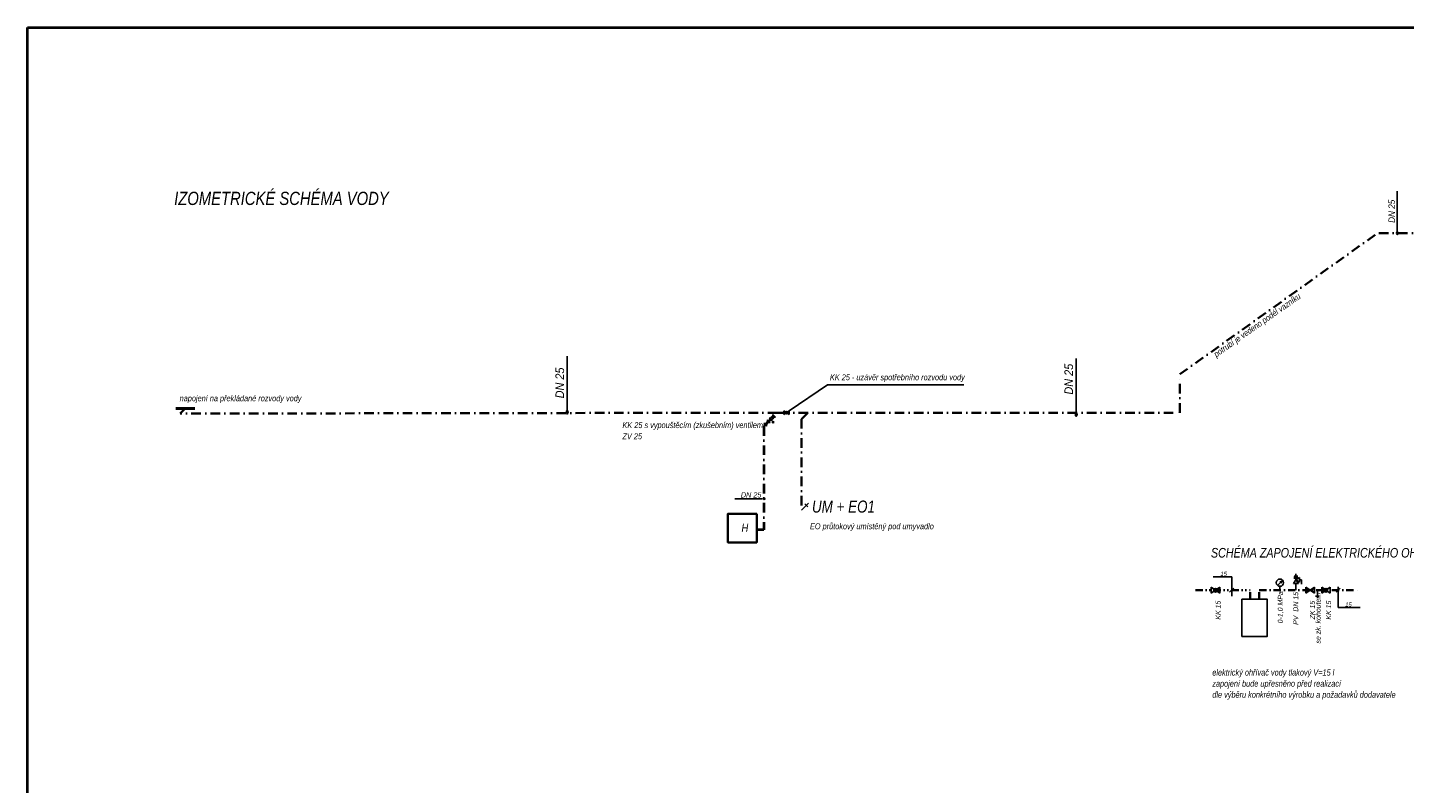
# Model space of a CAD drawing. Header units: millimetres. Extents: x 6491141 to 6692158, y 1846388 to 1929513.
# Tile 27 of 245: x 6559604 to 6588277, y 1862138 to 1877888. Entities that reach past the tile are written whole.
import ezdxf

# ---------------------------------------------------------------- set-up
doc = ezdxf.new("R2010")
doc.units = ezdxf.units.MM
for name, pattern in [('CONTINOUS', [0]), ('DĚLICÍ', [1.25, 0.5, -0.25, 0, -0.25, 0, -0.25]), ('ČERCHOVANÁ', [1, 0.5, -0.25, 0, -0.25])]:
    doc.linetypes.add(name, pattern=pattern)
for name, color, linetype, lineweight in [('LEGENDA', 7, 'Continuous', 0), ('plyn_popis', 7, 'Continuous', 18), ('ZTI-POŽÁRNÍ', 200, 'ČERCHOVANÁ', 35), ('ZTI-VODA STUDENÁ', 170, 'ČERCHOVANÁ', 35), ('ZTI-VODA TEPLÁ', 10, 'DĚLICÍ', 35), ('ZTI-Zařizovací předměty-popis', 32, 'ČERCHOVANÁ', 30)]:
    doc.layers.add(name, color=color, linetype=linetype, lineweight=lineweight)
for name, color, linetype in [('UT_popis', 7, 'Continuous'), ('ZTI', 7, 'Continuous'), ('ZTI-PROSTUPY', 7, 'Continuous'), ('ZTI_POPIS', 7, 'Continuous')]:
    doc.layers.add(name, color=color, linetype=linetype)
doc.styles.add('INDRA', font='ariali.ttf')

# ---------------------------------------------------------------- blocks, each defined once
blk = doc.blocks.new('_DotSmall')
at = {"color": 0, "linetype": 'ByBlock', "const_width": 0.5}
blk.add_lwpolyline([(-0.0625, 0, 1), (0.0625, 0, 1)], format="xyb", close=True, dxfattribs=at)
blk = doc.blocks.new('ventil')
at = {"layer": 'ZTI_POPIS', "ltscale": 400}
for p, q in [((6551727, 1911065), (6551819, 1911065)), ((6551773, 1911128), (6551773, 1910923))]:
    blk.add_line(p, q, dxfattribs=at)

msp = doc.modelspace()

# ---------------------------------------------------------------- linework, layer by layer
at = {"layer": 'plyn_popis', "color": 1, "lineweight": 40, "ltscale": 400}
msp.add_lwpolyline([(6559604.1, 1877887.7), (6604154.1, 1877887.7), (6604154.1, 1846387.7), (6559604.1, 1846387.7)], close=True, dxfattribs=at)
at = {"layer": 'ZTI', "ltscale": 200}
for p, q in [((6588127, 1873638.7), (6588127, 1874479.2)), ((6570842, 1869922.1), (6570842, 1871042.7)), ((6581440.6, 1869872.2), (6581440.6, 1870992.8)), ((6574329.8, 1868068.8), (6574893.9, 1868068.8))]:
    msp.add_line(p, q, dxfattribs=at)
at = {"layer": 'ZTI-POŽÁRNÍ', "ltscale": 400}
for p, q in [((6562875.6, 1869937), (6562783.3, 1869844.4)), ((6575217.6, 1869862.2), (6562783.3, 1869844.4)), ((6575174.5, 1869862.2), (6575260.6, 1869862.2))]:
    msp.add_line(p, q, dxfattribs=at)
at = {"layer": 'ZTI-POŽÁRNÍ', "linetype": 'ČERCHOVANÁ', "lineweight": 40, "ltscale": 400}
for p, q in [((6574944.3, 1869588.9), (6575217.6, 1869862.2)), ((6574937.9, 1869582.4), (6574937.9, 1867423.5)), ((6574937.9, 1867423.5), (6574787.8, 1867423.5))]:
    msp.add_line(p, q, dxfattribs=at)
at = {"layer": 'ZTI-POŽÁRNÍ', "linetype": 'CONTINOUS', "ltscale": 200}
msp.add_lwpolyline([(6574787.8, 1867758.7), (6574187.8, 1867758.7), (6574187.8, 1867158.7), (6574787.8, 1867158.7)], close=True, dxfattribs=at)
at = {"layer": 'ZTI-VODA STUDENÁ', "ltscale": 400}
for p, q in [((6583597.7, 1870662.2), (6587713.8, 1873602.4)), ((6588742.9, 1873602.4), (6587713.8, 1873602.4)), ((6583597.7, 1869862.2), (6583597.7, 1870662.2)), ((6575260.6, 1869862.2), (6583597.7, 1869862.2)), ((6575721.6, 1869730.6), (6575853.2, 1869862.2)), ((6575721.6, 1869730.6), (6575721.6, 1867830.6))]:
    msp.add_line(p, q, dxfattribs=at)
at = {"layer": 'ZTI-VODA STUDENÁ', "lineweight": 35, "ltscale": 300}
for p, q in [((6585252.2, 1866164.5), (6586315, 1866164.5)), ((6585252.2, 1865976.8), (6585252.2, 1866164.5)), ((6586438.8, 1866164.5), (6586642, 1866164.5)), ((6586765.9, 1866164.5), (6587323.9, 1866164.5))]:
    msp.add_line(p, q, dxfattribs=at)
at = {"layer": 'ZTI-VODA TEPLÁ', "lineweight": 35, "ltscale": 300}
for p in [(6583925.3, 1866164.5), (6585062.3, 1865976.8)]:
    msp.add_line(p, (6585062.3, 1866164.5), dxfattribs=at)
at = {"layer": 'ZTI_POPIS', "ltscale": 400}
for p, q in [((6575461.5, 1869902.5), (6576264.6, 1870443.3)), ((6563087, 1869960.8), (6562695.5, 1869960.8)), ((6563087, 1869937), (6562695.5, 1869937))]:
    msp.add_line(p, q, dxfattribs=at)
at = {"layer": 'ZTI_POPIS', "linetype": 'Continuous'}
msp.add_line((6576264.6, 1870443.3), (6579099.6, 1870443.3), dxfattribs=at)
at = {"layer": 'ZTI_POPIS', "ltscale": 200}
for p, q in [((6575182.6, 1869770.2), (6575046.9, 1869748.5)), ((6575125.6, 1869827.2), (6575103.9, 1869691.5)), ((6575125.6, 1869827.2), (6575182.6, 1869770.2)), ((6575461.5, 1869902.5), (6575350.2, 1869821.8)), ((6575461.5, 1869821.8), (6575350.2, 1869902.5)), ((6575350.2, 1869902.5), (6575350.2, 1869821.8)), ((6575461.5, 1869902.5), (6575461.5, 1869821.8)), ((6575070.9, 1869658.5), (6574935.2, 1869636.8)), ((6574935.2, 1869636.8), (6574992.2, 1869579.8)), ((6575013.9, 1869715.5), (6574992.2, 1869579.8)), ((6575013.9, 1869715.5), (6575070.9, 1869658.5)), ((6575022.4, 1869707), (6575014.8, 1869659.4)), ((6575062.4, 1869667), (6575014.8, 1869659.4)), ((6575046.9, 1869748.5), (6575103.9, 1869691.5)), ((6575103.9, 1869691.5), (6575149.3, 1869646)), ((6575146, 1869683.1), (6575109.4, 1869646.6)), ((6584295.9, 1866440.2), (6584680.2, 1866440.2)), ((6584680.2, 1866440.2), (6584680.2, 1866039.6)), ((6585645.4, 1866274.9), (6585727.2, 1866356.6)), ((6585727.2, 1866356.6), (6585679.2, 1866330)), ((6585727.2, 1866356.6), (6585700.5, 1866308.6)), ((6585968.8, 1866306.3), (6586017.8, 1866383)), ((6586054.6, 1866459.7), (6585970.3, 1866438.2)), ((6585970.3, 1866438.2), (6586058.6, 1866432.8)), ((6586058.6, 1866432.8), (6585970.3, 1866416.6)), ((6585970.3, 1866416.6), (6586040.6, 1866413)), ((6586017.8, 1866383), (6586017.8, 1866506.6)), ((6586017.8, 1866383), (6586094.5, 1866432)), ((6586017.8, 1866383), (6586094.5, 1866333.9)), ((6586066.9, 1866306.3), (6586017.8, 1866383)), ((6586094.5, 1866383), (6586135.7, 1866383)), ((6586135.7, 1866383), (6586135.7, 1866291)), ((6584429.5, 1866229), (6584251.4, 1866100)), ((6584429.5, 1866100), (6584251.4, 1866229)), ((6584251.4, 1866229), (6584251.4, 1866100)), ((6584429.5, 1866229), (6584429.5, 1866100)), ((6584636.2, 1866120.5), (6584724.2, 1866208.5)), ((6585683.5, 1866245.2), (6585683.5, 1866164.5)), ((6586017.8, 1866306.3), (6586017.8, 1866164.5)), ((6586404, 1866229), (6586225.9, 1866100)), ((6586404, 1866100), (6586225.9, 1866229)), ((6586225.9, 1866229), (6586225.9, 1866100)), ((6586404, 1866209.7), (6586341.6, 1866164.5)), ((6586404, 1866119.3), (6586341.6, 1866164.5)), ((6586404, 1866229), (6586404, 1866100)), ((6586504, 1866042.9), (6586421.2, 1866042.9)), ((6586465.8, 1866164.5), (6586465.8, 1865997.2)), ((6586731.1, 1866229), (6586553, 1866100)), ((6586731.1, 1866100), (6586553, 1866229)), ((6586553, 1866229), (6586553, 1866100)), ((6586731.1, 1866229), (6586731.1, 1866100)), ((6586851.4, 1866120.5), (6586939.5, 1866208.5)), ((6586895.5, 1866234.2), (6586895.5, 1865802.1)), ((6586895.5, 1865802.1), (6587355.9, 1865802.1))]:
    msp.add_line(p, q, dxfattribs=at)
for points in [[(6585981, 1866459.7), (6586054.6, 1866459.7)], [(6586094.5, 1866432), (6586094.5, 1866333.9)], [(6586066.9, 1866306.3), (6585968.8, 1866306.3)]]:
    msp.add_lwpolyline(points, dxfattribs=at)
at = {"layer": 'ZTI_POPIS', "ltscale": 300}
msp.add_lwpolyline([(6584893.5, 1865976.8), (6585421, 1865976.8), (6585421, 1865201.8), (6584893.5, 1865201.8)], close=True, dxfattribs=at)
at = {"layer": 'ZTI_POPIS', "ltscale": 200}
for centre, radius in [((6575114.7, 1869759.3), 23.9), ((6575405.9, 1869862.2), 23.9), ((6585683.5, 1866321.3), 76.1), ((6584340.5, 1866164.5), 38.2), ((6586642, 1866164.5), 38.2)]:
    msp.add_circle(centre, radius, dxfattribs=at)

# ---------------------------------------------------------------- block references
at = {"layer": 'ZTI', "ltscale": 200}
for p, xscale, yscale, zscale, rotation in [((6588128.3, 1873603.1), 225, 449.9999999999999, 225, 179.9999999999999), ((6570843.7, 1869874.6), 300, 599.9999999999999, 300, 179.9999999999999), ((6581442.3, 1869824.7), 300, 599.9999999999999, 300, 179.9999999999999), ((6574937.9, 1868068.8), 200, 400, 200, 89.99999999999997)]:
    msp.add_blockref('_DotSmall', p, dxfattribs=dict(at, xscale=xscale, yscale=yscale, zscale=zscale, rotation=rotation))
at = {"layer": 'ZTI_POPIS', "rotation": 315}
msp.add_blockref('ventil', (591691.8, 5149406.6), dxfattribs=at)

# ---------------------------------------------------------------- texts
at = {"layer": 'LEGENDA', "ltscale": 400, "style": 'INDRA', "width": 0.8}
msp.add_text('SCHÉMA ZAPOJENÍ ELEKTRICKÉHO OHŘÍVAČE EO2  V=15 l', height=200, dxfattribs=at).set_placement((6584246.7, 1866844.6))
at = {"layer": 'plyn_popis', "linetype": 'Continuous', "style": 'INDRA', "width": 0.8}
for s, p in [('zapojení bude upřesněno před realizací ', (6584275.2, 1864154.4)), ('elektrický ohřívač vody tlakový V=15 l ', (6584275.2, 1864385.4)), ('dle výběru konkrétního výrobku a požadavků dodavatele', (6584275.2, 1863923.3))]:
    msp.add_text(s, height=131.25, dxfattribs=at).set_placement(p)
at = {"layer": 'UT_popis', "linetype": 'DĚLICÍ', "style": 'INDRA', "width": 0.8}
msp.add_text('IZOMETRICKÉ SCHÉMA VODY', height=275.653, dxfattribs=at).set_placement((6562657.7, 1874190.1))
at = {"layer": 'ZTI-POŽÁRNÍ', "ltscale": 400, "style": 'INDRA', "width": 0.9}
msp.add_text('DN 25', height=180, rotation=90, dxfattribs=at).set_placement((6570776.9, 1870162.2))
at = {"layer": 'ZTI-POŽÁRNÍ', "ltscale": 200, "style": 'INDRA', "width": 0.9}
msp.add_text('DN 25', height=110, dxfattribs=at).set_placement((6574457.7, 1868095.6))
at = {"layer": 'ZTI-POŽÁRNÍ', "linetype": 'CONTINOUS', "ltscale": 200, "style": 'INDRA', "width": 0.8}
msp.add_text('H', height=175, dxfattribs=at).set_placement((6574471, 1867374.1))
at = {"layer": 'ZTI-PROSTUPY', "linetype": 'Continuous', "style": 'INDRA', "width": 0.8}
for p in [(6584444, 1866461.9), (6587043.6, 1865823.9)]:
    msp.add_text('15', height=86.81, dxfattribs=at).set_placement(p)
for s, height, p in [('KK 15', 104.17, (6584447.4, 1865550.7)), ('0-1,0 MPa', 104.17, (6585744, 1865473.2)), ('PV  DN 15', 104.17, (6586065.2, 1865441.8)), ('ZK 15', 104.17, (6586411.7, 1865556.1)), ('se zk. kohoutem', 104.167, (6586530.2, 1865052.9)), ('KK 15', 104.17, (6586749, 1865550.7))]:
    msp.add_text(s, height=height, rotation=90, dxfattribs=at).set_placement(p)
at = {"layer": 'ZTI-VODA STUDENÁ', "ltscale": 400, "style": 'INDRA', "width": 0.9}
for height, p in [(135, (6588078.2, 1873818.8)), (180, (6581375.5, 1870240.5))]:
    msp.add_text('DN 25', height=height, rotation=90, dxfattribs=at).set_placement(p)
at = {"layer": 'ZTI-Zařizovací předměty-popis', "linetype": 'ByBlock', "style": 'INDRA', "width": 0.8}
msp.add_text('UM + EO1', height=250, dxfattribs=at).set_placement((6575939.2, 1867781.5))
at = {"layer": 'ZTI_POPIS', "linetype": 'Continuous', "style": 'INDRA', "width": 0.8}
msp.add_text('potrubí je vedeno podél vazníku', height=125, rotation=35.09409, dxfattribs=at).set_placement((6584359.4, 1871013.7))
for s, p in [('KK 25 - uzávěr spotřebního rozvodu vody', (6576312.7, 1870538.4)), ('napojení na překládané rozvody vody', (6562771.8, 1870100.4)), ('KK 25 s vypouštěcím (zkušebním) ventilem', (6571992.4, 1869542)), ('ZV 25', (6571992.4, 1869309.5)), ('EO průtokový umístěný pod umyvadlo', (6575897.6, 1867434.3))]:
    msp.add_text(s, height=125, dxfattribs=at).set_placement(p)

doc.saveas('drawing.dxf')
